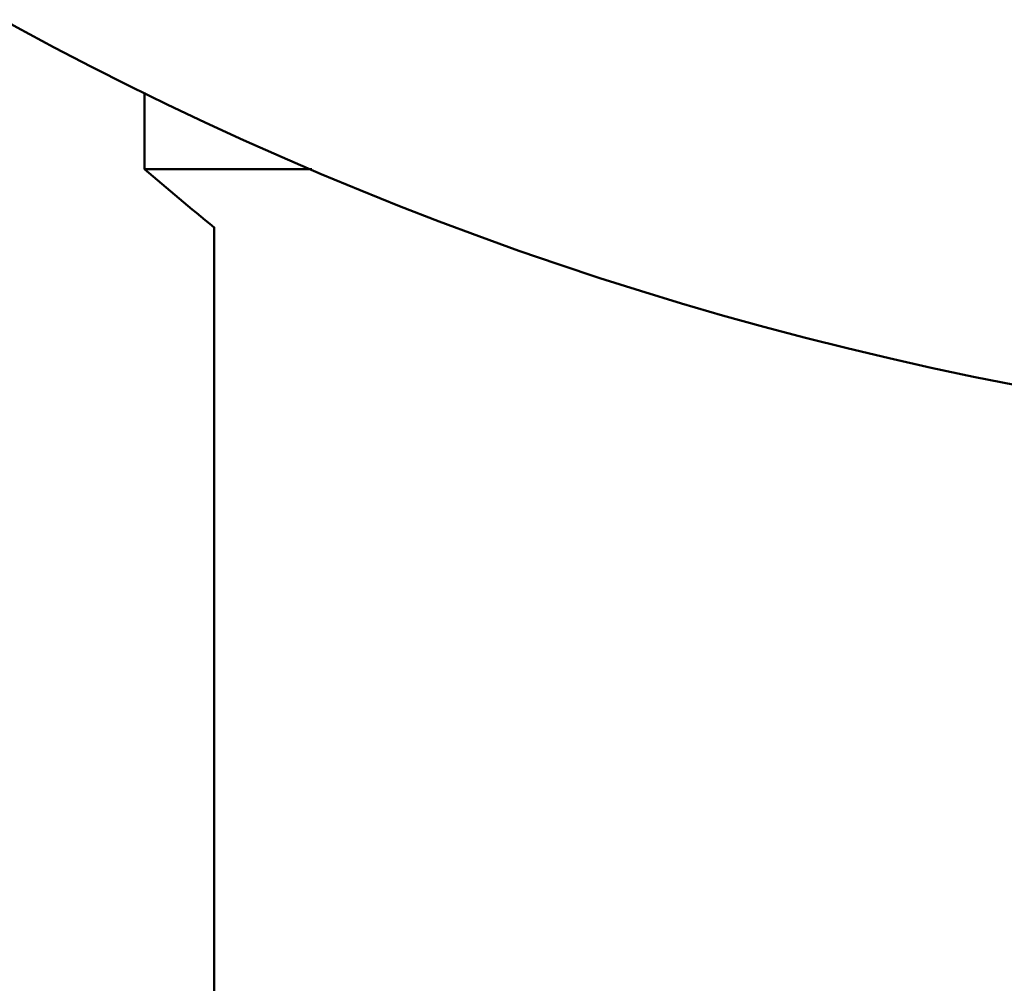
# Model space of a CAD drawing. Header units: millimetres. Extents: x 61 to 1929, y 482 to 2664.
# Tile 63 of 219: x 536 to 550, y 694 to 708. Entities that reach past the tile are written whole.
import ezdxf

# ---------------------------------------------------------------- set-up
doc = ezdxf.new("R2010")
doc.units = ezdxf.units.MM
doc.header["$LTSCALE"] = 10
doc.layers.add('Widoczne (ISO)', color=7, linetype='Continuous', lineweight=50)

msp = doc.modelspace()

# ---------------------------------------------------------------- linework, layer by layer
at = {"layer": 'Widoczne (ISO)'}
for p, q in [((537.374, 705.354), (537.374, 706.454)), ((539.778, 705.354), (537.374, 705.354)), ((538.374, 690.354), (538.374, 704.517))]:
    msp.add_line(p, q, dxfattribs=at)
msp.add_circle((559.374, 751.354), 50, dxfattribs=at)
msp.add_arc((569.964, 743.273), 50, 229.3225, 230.8169, dxfattribs=at)

doc.saveas('drawing.dxf')
